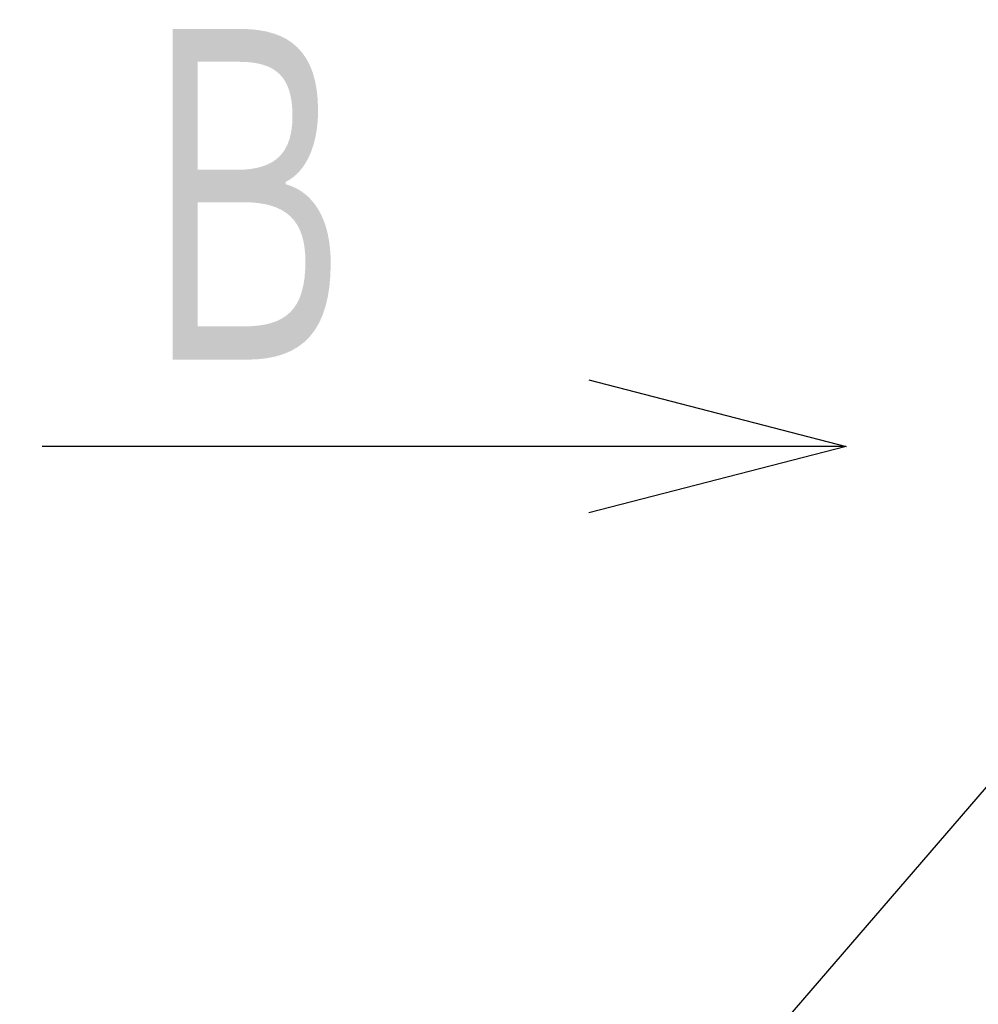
# Model space of a CAD drawing. Header units: millimetres. Extents: x 0 to 1071, y 0 to 742.
# Tile 79 of 126: x 257 to 279, y 368 to 391. Entities that reach past the tile are written whole.
import ezdxf

# ---------------------------------------------------------------- set-up
doc = ezdxf.new("R2010")
doc.units = ezdxf.units.MM
doc.header["$LTSCALE"] = 0.454724
doc.layers.add('NoLayerName_001', color=7, linetype='Continuous')
doc.styles.get("Standard").update_dxf_attribs({"font": 'txt', "bigfont": 'extfont2'})
doc.dimstyles.get("Standard").update_dxf_attribs({"dimtxt": 2.5, "dimasz": 2.5, "dimexe": 1, "dimexo": 1, "dimtad": 1, "dimdec": 3, "dimzin": 0, "dimdsep": 46, "dimtxsty": 'Standard', "dimcen": 2.5, "dimadec": 3, "dimazin": 0, "dimtfac": 0.75, "dimtdec": 3, "dimtmove": 0, "dimatfit": 3, "dimfxl": 1, "dimarcsym": 0})

msp = doc.modelspace()

# ---------------------------------------------------------------- texts
at = {"layer": 'NoLayerName_001', "color": 3, "lineweight": 13, "insert": (265.2167, 381.7837), "char_height": 8.75, "attachment_point": 9}
msp.add_mtext('\\A1;\\W0.6667;Ｂ', dxfattribs=at)

# ---------------------------------------------------------------- leaders
at = {"layer": 'NoLayerName_001', "color": 3, "linetype": 'Continuous', "lineweight": 13}
msp.add_leader([(276.0501, 380.6), (257.3001, 380.6)], dimstyle='Standard', override={"dimasz": 6, "dimldrblk": 'OPEN30'}, dxfattribs=at)
at = {"layer": 'NoLayerName_001', "color": 3, "linetype": 'Continuous', "lineweight": 13, "annotation_type": 0, "has_hookline": 1, "hookline_direction": 1, "text_width": 66.7542}
msp.add_leader([(285.9613, 380.3586), (261.25, 351.6919), (256.25, 351.6919)], dimstyle='Standard', override={"dimtxt": 8.75, "dimasz": 5, "dimldrblk": 'OPEN30'}, dxfattribs=at)

doc.saveas('drawing.dxf')
